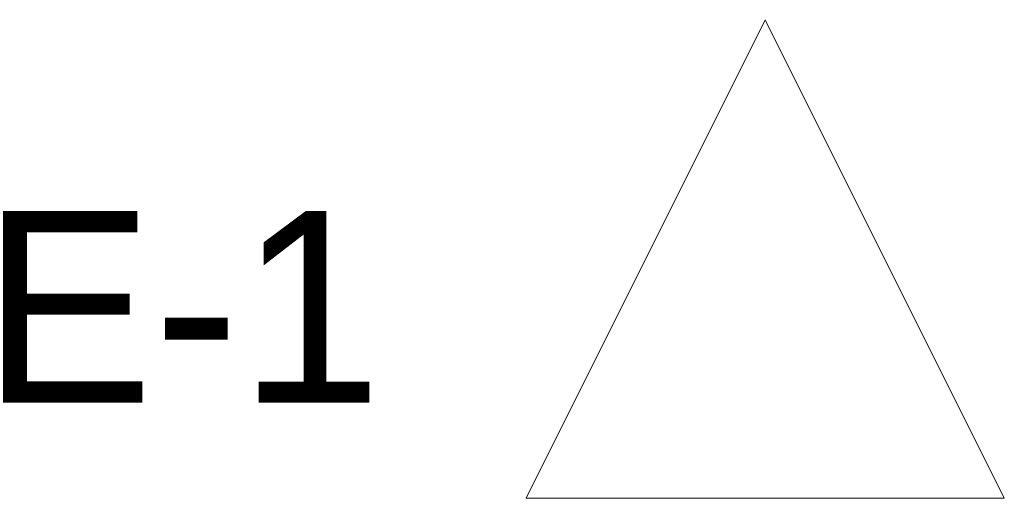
# Model space of a CAD drawing. Header units: millimetres. Extents: x 53458 to 260960, y -123310 to -87533.
# Tile 180 of 256: x 76477 to 77506, y -123310 to -122810. Entities that reach past the tile are written whole.
import ezdxf

# ---------------------------------------------------------------- set-up
doc = ezdxf.new("R2010")
doc.units = ezdxf.units.MM
doc.header["$MEASUREMENT"] = 0
doc.linetypes.add('Wipeout_Contour', pattern=[1000, 0, -1000])
doc.layers.add('A-Elewacje', color=7, linetype='Continuous')
doc.layers.add('A-Elewacje_Nr_pióra__5', color=7, linetype='Continuous', lineweight=13, true_color=0x40a5ff)
doc.styles.add('STYL_AUTOMATYCZNY_1', font='arial.ttf')

# ---------------------------------------------------------------- blocks, each defined once
blk = doc.blocks.new('Elewacja_4', base_point=(54081.6, -123309.9))
at = {"layer": 'A-Elewacje_Nr_pióra__5', "color": 161, "lineweight": 13, "true_color": 0x40a5ff, "insert": (76856.1, -123209.9), "char_height": 200, "attachment_point": 9, "style": 'STYL_AUTOMATYCZNY_1'}
blk.add_mtext('\\A1;{\\pqr;\\pt0;\\fArial|b0|i0|c238|p0;\\W1.000000;E-1}', dxfattribs=at)
at = {"color": 254, "linetype": 'Wipeout_Contour', "lineweight": 0, "ltscale": 436114.290872}
blk.add_wipeout([(77006.1, -123309.9), (77506.1, -123309.9), (77256.1, -122809.9)], dxfattribs=at).dxf.layer = 'A-Elewacje'
at = {"layer": 'A-Elewacje_Nr_pióra__5', "color": 161, "linetype": 'Continuous', "lineweight": 13, "true_color": 0x40a5ff, "flags": 128}
blk.add_lwpolyline([(77006.1, -123309.9), (77506.1, -123309.9), (77256.1, -122809.9)], close=True, dxfattribs=at)

msp = doc.modelspace()

# ---------------------------------------------------------------- block references
at = {"layer": 'A-Elewacje', "color": 151, "lineweight": 13, "true_color": 0x80c2ff}
msp.add_blockref('Elewacja_4', (54081.62, -123309.92), dxfattribs=at)

doc.saveas('drawing.dxf')
